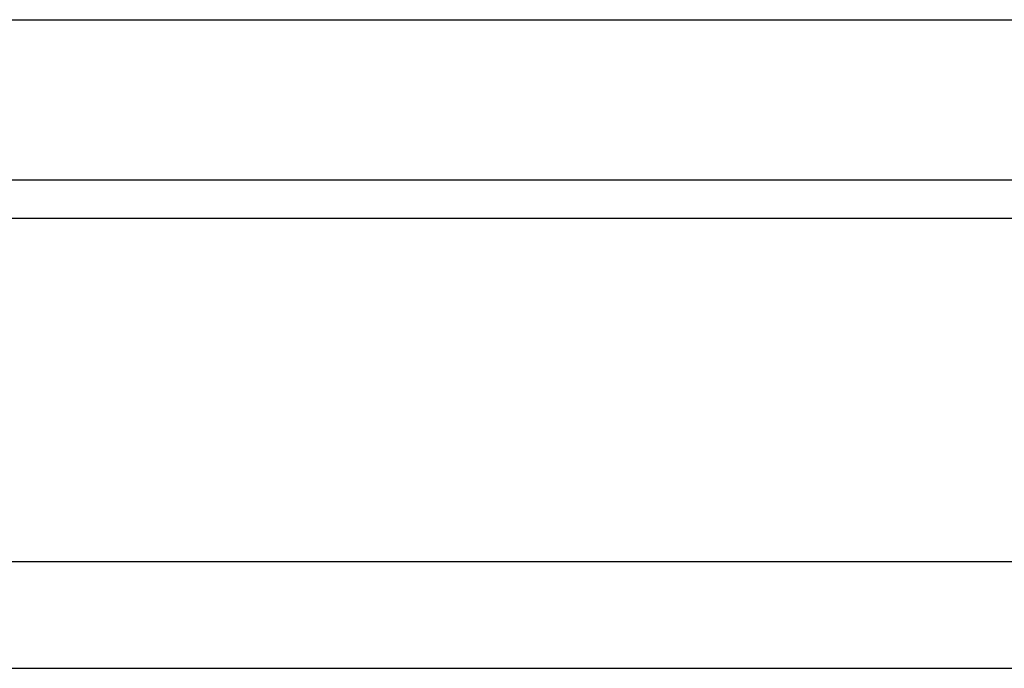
# Model space of a CAD drawing. Header units: millimetres. Extents: x 291 to 529, y -136 to -56.
# Tile 35 of 54: x 464.57 to 471.02, y -122.71 to -118.46. Entities that reach past the tile are written whole.
import ezdxf

# ---------------------------------------------------------------- set-up
doc = ezdxf.new("R2010")
doc.units = ezdxf.units.MM
doc.header["$LTSCALE"] = 0.1
doc.layers.add('OUT', color=3, linetype='CONTINUOUS')

msp = doc.modelspace()

# ---------------------------------------------------------------- linework, layer by layer
at = {"layer": 'OUT', "color": 0}
for p, q in [((440.5722, -118.4568), (488.5722, -118.4568)), ((440.5722, -119.5068), (488.5722, -119.5068)), ((397.9865, -119.7567), (528.5722, -119.7567)), ((397.7468, -122.0068), (528.5722, -122.0068)), ((378.5722, -122.7068), (528.5722, -122.7068))]:
    msp.add_line(p, q, dxfattribs=at)

doc.saveas('drawing.dxf')
